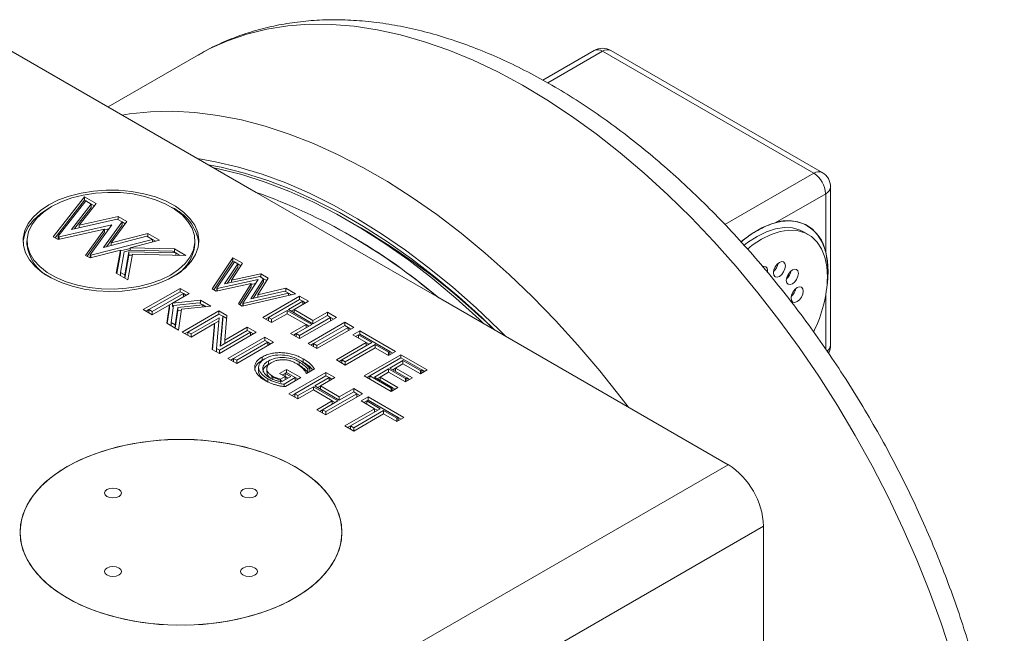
# Model space of a CAD drawing. Header units: inches. Extents: x 0.88 to 7.8, y 1.01 to 10.36.
# Tile 10 of 10: x 5.94 to 7.16, y 6.47 to 7.23. Entities that reach past the tile are written whole.
import ezdxf

# ---------------------------------------------------------------- set-up
doc = ezdxf.new("R2010")
doc.units = ezdxf.units.IN
doc.header["$MEASUREMENT"] = 0

msp = doc.modelspace()

# ---------------------------------------------------------------- linework, layer by layer
at = {"color": 7, "linetype": 'Continuous', "lineweight": 15}
for p, q in [((5.869, 7.2286), (6.2321, 7.019)), ((6.1601, 7.1904), (6.0476, 7.1255)), ((6.6533, 7.1958), (6.5893, 7.1589)), ((6.9269, 7.0428), (6.6637, 7.1948)), ((6.9373, 7.0439), (6.6741, 7.1958)), ((6.2321, 7.019), (6.457, 6.8892)), ((6.9416, 7.0173), (6.8788, 6.9811)), ((6.9416, 6.9448), (6.9416, 7.0173)), ((6.9477, 6.8285), (6.9477, 7.0258)), ((5.9794, 6.9636), (6.0183, 7.0133)), ((5.9816, 6.9623), (6.0183, 7.0092)), ((5.9854, 6.9642), (6.0199, 7.0083)), ((6.0267, 7.0043), (6.002, 6.9729)), ((6.0327, 7.005), (6.0116, 6.9782)), ((6.0183, 7.0133), (6.0327, 7.005)), ((6.0183, 7.0092), (6.0183, 7.0133)), ((6.0183, 7.0092), (6.0199, 7.0083)), ((6.0199, 7.0083), (6.0267, 7.0043)), ((6.0267, 7.0043), (6.0305, 7.0022)), ((6.0267, 7.0003), (6.0267, 7.0043)), ((5.9755, 7.0003), (5.9737, 6.9993)), ((6.0267, 7.0003), (6.0059, 6.9738)), ((6.002, 6.9729), (6.0589, 6.9858)), ((6.0116, 6.9782), (6.0601, 6.9891)), ((6.0651, 6.9821), (6.042, 6.9504)), ((6.0711, 6.9828), (6.0515, 6.956)), ((6.0589, 6.9858), (6.0651, 6.9821)), ((6.0601, 6.9891), (6.0711, 6.9828)), ((6.0601, 6.9851), (6.0601, 6.9891)), ((6.0651, 6.9821), (6.069, 6.9799)), ((6.0651, 6.9781), (6.0651, 6.9821)), ((6.3623, 6.9747), (6.3476, 6.9832)), ((6.0432, 6.9733), (5.9853, 6.9602)), ((6.0524, 6.9785), (5.9865, 6.9636)), ((6.0116, 6.9751), (6.0116, 6.9782)), ((6.0193, 6.9405), (6.0432, 6.9733)), ((6.0214, 6.9393), (6.0432, 6.9692)), ((6.0252, 6.9412), (6.0524, 6.9785)), ((6.0488, 6.9736), (6.0432, 6.9723)), ((6.0432, 6.9692), (6.0432, 6.9733)), ((6.0651, 6.9781), (6.0456, 6.9513)), ((6.0515, 6.956), (6.0972, 6.9677)), ((6.0972, 6.9677), (6.1116, 6.9594)), ((6.0972, 6.9636), (6.0972, 6.9677)), ((6.3476, 6.9662), (6.3446, 6.9679)), ((6.9198, 6.9665), (6.9141, 6.9698)), ((5.9466, 6.9587), (5.9466, 6.9546)), ((5.9853, 6.9602), (5.9794, 6.9636)), ((5.9865, 6.9636), (5.9854, 6.9642)), ((5.9854, 6.9602), (5.9854, 6.9642)), ((5.9865, 6.9605), (5.9865, 6.9636)), ((6.1029, 6.9603), (6.0263, 6.9406)), ((6.042, 6.9504), (6.0961, 6.9643)), ((6.0515, 6.9528), (6.0515, 6.956)), ((6.1116, 6.9594), (6.075, 6.95)), ((6.0961, 6.9643), (6.1029, 6.9603)), ((6.1029, 6.9603), (6.1067, 6.9582)), ((6.1029, 6.9572), (6.1029, 6.9603)), ((6.1558, 6.9546), (6.1558, 6.9587)), ((6.0629, 6.9469), (6.0252, 6.9372)), ((6.0579, 6.9183), (6.0629, 6.9469)), ((6.0586, 6.9179), (6.0629, 6.9428)), ((6.075, 6.9491), (6.0629, 6.946)), ((6.0629, 6.9428), (6.0629, 6.9469)), ((6.0631, 6.9193), (6.0676, 6.9449)), ((6.0676, 6.9449), (6.076, 6.9471)), ((6.0734, 6.945), (6.0684, 6.9163)), ((6.132, 6.9436), (6.0734, 6.945)), ((6.0734, 6.9409), (6.0734, 6.945)), ((6.075, 6.95), (6.1302, 6.9487)), ((6.075, 6.9468), (6.075, 6.95)), ((6.076, 6.9471), (6.128, 6.9458)), ((6.128, 6.9458), (6.132, 6.9436)), ((6.1302, 6.9487), (6.1446, 6.9404)), ((6.1302, 6.9446), (6.1302, 6.9487)), ((6.132, 6.9436), (6.1372, 6.9405)), ((6.132, 6.9407), (6.132, 6.9436)), ((6.0252, 6.9372), (6.0193, 6.9405)), ((6.0263, 6.9406), (6.0252, 6.9412)), ((6.0252, 6.9372), (6.0252, 6.9412)), ((6.0263, 6.9375), (6.0263, 6.9406)), ((6.0734, 6.9409), (6.0684, 6.9122)), ((6.0779, 6.942), (6.0723, 6.91)), ((6.0777, 6.9408), (6.0734, 6.9409)), ((6.1446, 6.9404), (6.0779, 6.942)), ((6.1773, 6.8988), (6.2031, 6.9375)), ((6.1793, 6.8976), (6.2031, 6.9334)), ((6.1831, 6.8995), (6.205, 6.9323)), ((6.2152, 6.9306), (6.2014, 6.9097)), ((6.2031, 6.9375), (6.2152, 6.9306)), ((6.2031, 6.9334), (6.2031, 6.9375)), ((6.2031, 6.9334), (6.205, 6.9323)), ((6.205, 6.9323), (6.2094, 6.9298)), ((6.0723, 6.91), (6.0579, 6.9183)), ((6.0684, 6.9163), (6.0631, 6.9193)), ((6.0631, 6.9152), (6.0631, 6.9193)), ((6.2094, 6.9298), (6.1928, 6.9048)), ((6.2094, 6.9258), (6.1959, 6.9055)), ((6.2094, 6.9298), (6.2132, 6.9276)), ((6.2094, 6.9258), (6.2094, 6.9298)), ((6.893, 6.9126), (6.8975, 6.9203)), ((6.8982, 6.9211), (6.8985, 6.9209)), ((6.0684, 6.9122), (6.0684, 6.9163)), ((6.2344, 6.9102), (6.1835, 6.8993)), ((6.1928, 6.9048), (6.2365, 6.9142)), ((6.2014, 6.9097), (6.2378, 6.9175)), ((6.2014, 6.9066), (6.2014, 6.9097)), ((6.2157, 6.8807), (6.2344, 6.9102)), ((6.2414, 6.9114), (6.2254, 6.8862)), ((6.2414, 6.9073), (6.2285, 6.8869)), ((6.2472, 6.9121), (6.234, 6.8913)), ((6.2365, 6.9142), (6.2414, 6.9114)), ((6.2378, 6.9175), (6.2472, 6.9121)), ((6.2378, 6.9134), (6.2378, 6.9175)), ((6.2414, 6.9114), (6.2453, 6.9091)), ((6.2414, 6.9073), (6.2414, 6.9114)), ((6.8946, 6.9154), (6.8959, 6.9147)), ((6.8946, 6.9154), (6.8959, 6.9147)), ((6.0915, 6.8728), (6.1374, 6.8993)), ((6.0986, 6.8728), (6.1374, 6.8952)), ((6.1374, 6.8993), (6.1485, 6.8928)), ((6.1374, 6.8952), (6.1374, 6.8993)), ((6.1374, 6.8952), (6.1414, 6.8928)), ((6.1822, 6.896), (6.1773, 6.8988)), ((6.226, 6.9053), (6.1822, 6.896)), ((6.1835, 6.8993), (6.1831, 6.8995)), ((6.1831, 6.8961), (6.1831, 6.8995)), ((6.1835, 6.8962), (6.1835, 6.8993)), ((6.2099, 6.88), (6.226, 6.9053)), ((6.2118, 6.8789), (6.226, 6.9012)), ((6.2254, 6.8862), (6.2679, 6.896)), ((6.2314, 6.9055), (6.226, 6.9043)), ((6.226, 6.9012), (6.226, 6.9053)), ((6.234, 6.8913), (6.2691, 6.8994)), ((6.2679, 6.896), (6.2723, 6.8935)), ((6.2691, 6.8994), (6.2812, 6.8925)), ((6.2691, 6.8953), (6.2691, 6.8994)), ((6.1414, 6.8928), (6.1027, 6.8705)), ((6.1485, 6.8928), (6.1278, 6.8809)), ((6.1278, 6.8809), (6.1629, 6.8845)), ((6.129, 6.8781), (6.1613, 6.8814)), ((6.1414, 6.8928), (6.145, 6.8908)), ((6.1414, 6.8888), (6.1414, 6.8928)), ((6.1613, 6.8814), (6.1655, 6.879)), ((6.1629, 6.8845), (6.1758, 6.8771)), ((6.1629, 6.8804), (6.1629, 6.8845)), ((6.2812, 6.8925), (6.2148, 6.8771)), ((6.2723, 6.8935), (6.216, 6.8805)), ((6.234, 6.8882), (6.234, 6.8913)), ((6.2403, 6.8631), (6.2861, 6.8896)), ((6.2474, 6.8631), (6.2861, 6.8855)), ((6.2902, 6.8832), (6.2722, 6.8728)), ((6.2723, 6.8935), (6.2761, 6.8913)), ((6.2723, 6.8904), (6.2723, 6.8935)), ((6.2973, 6.8832), (6.2793, 6.8728)), ((6.2861, 6.8896), (6.2973, 6.8832)), ((6.2861, 6.8855), (6.2861, 6.8896)), ((6.2861, 6.8855), (6.2902, 6.8832)), ((6.2902, 6.8832), (6.2937, 6.8811)), ((6.2902, 6.8791), (6.2902, 6.8832)), ((6.457, 6.8892), (6.8201, 6.6796)), ((6.1027, 6.8664), (6.0915, 6.8728)), ((6.0951, 6.8708), (6.0986, 6.8728)), ((6.1027, 6.8705), (6.0986, 6.8728)), ((6.0986, 6.8687), (6.0986, 6.8728)), ((6.1241, 6.8787), (6.1027, 6.8664)), ((6.1027, 6.8664), (6.1027, 6.8705)), ((6.1209, 6.8558), (6.1241, 6.8787)), ((6.1214, 6.8555), (6.1241, 6.8747)), ((6.1278, 6.8809), (6.1241, 6.8787)), ((6.1241, 6.8747), (6.1241, 6.8787)), ((6.1261, 6.8569), (6.129, 6.8781)), ((6.1278, 6.8768), (6.1278, 6.8809)), ((6.1278, 6.8768), (6.1288, 6.8769)), ((6.1344, 6.8757), (6.1314, 6.8539)), ((6.1344, 6.8717), (6.1314, 6.8498)), ((6.1655, 6.879), (6.1344, 6.8757)), ((6.1344, 6.8717), (6.1344, 6.8757)), ((6.1389, 6.8721), (6.1344, 6.8717)), ((6.1391, 6.8733), (6.1355, 6.8474)), ((6.1758, 6.8771), (6.1391, 6.8733)), ((6.1398, 6.8449), (6.1857, 6.8714)), ((6.1655, 6.879), (6.1698, 6.8765)), ((6.1655, 6.876), (6.1655, 6.879)), ((6.1857, 6.8714), (6.1957, 6.8656)), ((6.1857, 6.8673), (6.1857, 6.8714)), ((6.2148, 6.8771), (6.2099, 6.88)), ((6.216, 6.8805), (6.2157, 6.8807)), ((6.2157, 6.8774), (6.2157, 6.8807)), ((6.216, 6.8774), (6.216, 6.8805)), ((6.2706, 6.8719), (6.2514, 6.8608)), ((6.3013, 6.8542), (6.2706, 6.8719)), ((6.2706, 6.8678), (6.2706, 6.8719)), ((6.2722, 6.8728), (6.3029, 6.8551)), ((6.2793, 6.8728), (6.2758, 6.8708)), ((6.2793, 6.8728), (6.3029, 6.8592)), ((6.2793, 6.8687), (6.2793, 6.8728)), ((6.3029, 6.8592), (6.3208, 6.8696)), ((6.3208, 6.8696), (6.332, 6.8631)), ((6.3208, 6.8655), (6.3208, 6.8696)), ((6.1314, 6.8539), (6.1261, 6.8569)), ((6.1261, 6.8529), (6.1261, 6.8569)), ((6.1469, 6.8449), (6.1857, 6.8673)), ((6.186, 6.8628), (6.151, 6.8426)), ((6.1856, 6.8585), (6.1804, 6.8554)), ((6.1826, 6.8243), (6.186, 6.8628)), ((6.1857, 6.8673), (6.1906, 6.8645)), ((6.1906, 6.8645), (6.1873, 6.8275)), ((6.1906, 6.8604), (6.1877, 6.8277)), ((6.1906, 6.8645), (6.1954, 6.8617)), ((6.1906, 6.8604), (6.1906, 6.8645)), ((6.1957, 6.8656), (6.193, 6.8348)), ((6.2514, 6.8567), (6.2403, 6.8631)), ((6.2438, 6.8611), (6.2474, 6.8631)), ((6.2514, 6.8608), (6.2474, 6.8631)), ((6.2474, 6.8591), (6.2474, 6.8631)), ((6.2706, 6.8678), (6.2514, 6.8567)), ((6.2514, 6.8567), (6.2514, 6.8608)), ((6.2942, 6.8542), (6.2706, 6.8678)), ((6.332, 6.8631), (6.2861, 6.8367)), ((6.3249, 6.8631), (6.2861, 6.8408)), ((6.2967, 6.8306), (6.3425, 6.8571)), ((6.3029, 6.8551), (6.3208, 6.8655)), ((6.3029, 6.8551), (6.3029, 6.8592)), ((6.3208, 6.8655), (6.3249, 6.8631)), ((6.3249, 6.8631), (6.3284, 6.8611)), ((6.3249, 6.8591), (6.3249, 6.8631)), ((6.3425, 6.8571), (6.3537, 6.8506)), ((6.3425, 6.853), (6.3425, 6.8571)), ((6.1355, 6.8474), (6.1209, 6.8558)), ((6.1314, 6.8498), (6.1314, 6.8539)), ((6.151, 6.8385), (6.1398, 6.8449)), ((6.1434, 6.8429), (6.1469, 6.8449)), ((6.151, 6.8426), (6.1469, 6.8449)), ((6.1469, 6.8408), (6.1469, 6.8449)), ((6.1804, 6.8554), (6.151, 6.8385)), ((6.1775, 6.8232), (6.1804, 6.8554)), ((6.1778, 6.823), (6.1804, 6.8514)), ((6.1804, 6.8514), (6.1804, 6.8554)), ((6.2321, 6.8446), (6.1863, 6.8181)), ((6.2251, 6.8446), (6.1863, 6.8222)), ((6.1873, 6.8275), (6.221, 6.8469)), ((6.193, 6.8348), (6.221, 6.851)), ((6.221, 6.851), (6.2321, 6.8446)), ((6.221, 6.8469), (6.221, 6.851)), ((6.221, 6.8469), (6.2251, 6.8446)), ((6.2251, 6.8446), (6.2286, 6.8425)), ((6.2251, 6.8405), (6.2251, 6.8446)), ((6.275, 6.8431), (6.2942, 6.8542)), ((6.282, 6.8431), (6.3013, 6.8542)), ((6.2977, 6.8522), (6.2942, 6.8542)), ((6.2942, 6.8501), (6.2942, 6.8542)), ((6.3037, 6.8306), (6.3425, 6.853)), ((6.3537, 6.8506), (6.3078, 6.8242)), ((6.3466, 6.8506), (6.3078, 6.8282)), ((6.3425, 6.853), (6.3466, 6.8506)), ((6.3466, 6.8506), (6.3501, 6.8486)), ((6.3466, 6.8465), (6.3466, 6.8506)), ((6.3524, 6.8413), (6.3611, 6.8463)), ((6.3611, 6.8463), (6.4057, 6.8206)), ((6.3611, 6.8422), (6.3611, 6.8463)), ((6.151, 6.8385), (6.151, 6.8426)), ((6.193, 6.8307), (6.193, 6.8348)), ((6.1968, 6.812), (6.2427, 6.8385)), ((6.2039, 6.812), (6.2427, 6.8344)), ((6.2427, 6.8385), (6.2538, 6.8321)), ((6.2427, 6.8344), (6.2427, 6.8385)), ((6.2427, 6.8344), (6.2468, 6.8321)), ((6.2861, 6.8367), (6.275, 6.8431)), ((6.2785, 6.8411), (6.282, 6.8431)), ((6.2861, 6.8408), (6.282, 6.8431)), ((6.282, 6.839), (6.282, 6.8431)), ((6.2861, 6.8367), (6.2861, 6.8408)), ((6.3691, 6.8317), (6.3524, 6.8413)), ((6.356, 6.8393), (6.3595, 6.8413)), ((6.3595, 6.8413), (6.3611, 6.8422)), ((6.3762, 6.8317), (6.3595, 6.8413)), ((6.3595, 6.8372), (6.3595, 6.8413)), ((6.3611, 6.8422), (6.3986, 6.8206)), ((6.1863, 6.8181), (6.1775, 6.8232)), ((6.1826, 6.8203), (6.1826, 6.8243)), ((6.1863, 6.8222), (6.1826, 6.8243)), ((6.1863, 6.8181), (6.1863, 6.8222)), ((6.2538, 6.8321), (6.208, 6.8056)), ((6.2468, 6.8321), (6.208, 6.8097)), ((6.2468, 6.8321), (6.2503, 6.83)), ((6.2468, 6.828), (6.2468, 6.8321)), ((6.3078, 6.8242), (6.2967, 6.8306)), ((6.3002, 6.8286), (6.3037, 6.8306)), ((6.3037, 6.8265), (6.3037, 6.8306)), ((6.3078, 6.8282), (6.3037, 6.8306)), ((6.3078, 6.8242), (6.3078, 6.8282)), ((6.332, 6.8102), (6.3691, 6.8317)), ((6.339, 6.8102), (6.3762, 6.8317)), ((6.3803, 6.8293), (6.3431, 6.8079)), ((6.3803, 6.8252), (6.3431, 6.8038)), ((6.3727, 6.8296), (6.3691, 6.8317)), ((6.3691, 6.8276), (6.3691, 6.8317)), ((6.397, 6.8197), (6.3803, 6.8293)), ((6.3803, 6.8252), (6.3803, 6.8293)), ((6.397, 6.8156), (6.3803, 6.8252)), ((6.4057, 6.8206), (6.397, 6.8156)), ((6.3986, 6.8206), (6.397, 6.8197)), ((6.3986, 6.8206), (6.4022, 6.8185)), ((6.3986, 6.8165), (6.3986, 6.8206)), ((6.208, 6.8056), (6.1968, 6.812)), ((6.2004, 6.81), (6.2039, 6.812)), ((6.2039, 6.8079), (6.2039, 6.812)), ((6.208, 6.8097), (6.2039, 6.812)), ((6.208, 6.8056), (6.208, 6.8097)), ((6.2395, 6.8097), (6.2395, 6.8138)), ((6.2395, 6.8097), (6.2417, 6.8106)), ((6.2473, 6.8047), (6.2473, 6.8088)), ((6.2905, 6.8075), (6.2905, 6.8116)), ((6.3431, 6.8038), (6.332, 6.8102)), ((6.3355, 6.8082), (6.339, 6.8102)), ((6.3431, 6.8079), (6.339, 6.8102)), ((6.339, 6.8061), (6.339, 6.8102)), ((6.3431, 6.8038), (6.3431, 6.8079)), ((6.3667, 6.7902), (6.4125, 6.8166)), ((6.3737, 6.7902), (6.4125, 6.8126)), ((6.397, 6.8156), (6.397, 6.8197)), ((6.415, 6.8093), (6.3986, 6.7998)), ((6.4125, 6.8166), (6.4453, 6.7977)), ((6.4125, 6.8126), (6.4125, 6.8166)), ((6.4125, 6.8126), (6.4383, 6.7977)), ((6.4367, 6.7968), (6.415, 6.8093)), ((6.415, 6.8052), (6.415, 6.8093)), ((6.2352, 6.8016), (6.2352, 6.7965)), ((6.2453, 6.7998), (6.2453, 6.7947)), ((6.2497, 6.8057), (6.2473, 6.8047)), ((6.2613, 6.7934), (6.2699, 6.7984)), ((6.2699, 6.7984), (6.2879, 6.7881)), ((6.2699, 6.7944), (6.2699, 6.7984)), ((6.2857, 6.8036), (6.2857, 6.8077)), ((6.3047, 6.7992), (6.2947, 6.7934)), ((6.2988, 6.7999), (6.2966, 6.7986)), ((6.2966, 6.7945), (6.2966, 6.7986)), ((6.2988, 6.7958), (6.2988, 6.7999)), ((6.397, 6.7989), (6.3794, 6.7887)), ((6.4181, 6.7868), (6.397, 6.7989)), ((6.397, 6.7948), (6.397, 6.7989)), ((6.3986, 6.7998), (6.4197, 6.7877)), ((6.4057, 6.7998), (6.4022, 6.7978)), ((6.415, 6.8052), (6.4057, 6.7998)), ((6.4057, 6.7998), (6.4268, 6.7877)), ((6.4057, 6.7958), (6.4057, 6.7998)), ((6.4367, 6.7927), (6.415, 6.8052)), ((6.4453, 6.7977), (6.4367, 6.7927)), ((6.4383, 6.7977), (6.4367, 6.7968)), ((6.4367, 6.7927), (6.4367, 6.7968)), ((6.4383, 6.7977), (6.4418, 6.7956)), ((6.4383, 6.7936), (6.4383, 6.7977)), ((6.2468, 6.7824), (6.2468, 6.7865)), ((6.253, 6.7855), (6.253, 6.7896)), ((6.2681, 6.7895), (6.2613, 6.7934)), ((6.2624, 6.7862), (6.2681, 6.7895)), ((6.2624, 6.7821), (6.2624, 6.7862)), ((6.2637, 6.7829), (6.2751, 6.7895)), ((6.2648, 6.7914), (6.2683, 6.7934)), ((6.2808, 6.7881), (6.2668, 6.78)), ((6.2681, 6.7854), (6.2681, 6.7895)), ((6.2683, 6.7934), (6.2699, 6.7944)), ((6.2751, 6.7895), (6.2683, 6.7934)), ((6.2683, 6.7893), (6.2683, 6.7934)), ((6.2716, 6.7875), (6.2683, 6.7893)), ((6.2879, 6.7881), (6.2688, 6.777)), ((6.2699, 6.7944), (6.2808, 6.7881)), ((6.273, 6.768), (6.3189, 6.7945)), ((6.2801, 6.768), (6.3189, 6.7904)), ((6.2808, 6.7881), (6.2844, 6.786)), ((6.2808, 6.784), (6.2808, 6.7881)), ((6.323, 6.7881), (6.305, 6.7777)), ((6.33, 6.7881), (6.3121, 6.7777)), ((6.3189, 6.7945), (6.33, 6.7881)), ((6.3189, 6.7904), (6.3189, 6.7945)), ((6.3189, 6.7904), (6.323, 6.7881)), ((6.323, 6.7881), (6.3265, 6.786)), ((6.323, 6.784), (6.323, 6.7881)), ((6.4001, 6.7709), (6.3667, 6.7902)), ((6.3702, 6.7881), (6.3737, 6.7902)), ((6.4001, 6.7749), (6.3737, 6.7902)), ((6.3737, 6.7861), (6.3737, 6.7902)), ((6.3794, 6.7887), (6.4017, 6.7759)), ((6.3865, 6.7887), (6.383, 6.7867)), ((6.397, 6.7948), (6.3865, 6.7887)), ((6.3865, 6.7887), (6.4088, 6.7759)), ((6.3865, 6.7847), (6.3865, 6.7887)), ((6.4181, 6.7827), (6.397, 6.7948)), ((6.4268, 6.7877), (6.4181, 6.7827)), ((6.4197, 6.7877), (6.4181, 6.7868)), ((6.4181, 6.7827), (6.4181, 6.7868)), ((6.4197, 6.7877), (6.4232, 6.7856)), ((6.4197, 6.7836), (6.4197, 6.7877)), ((6.2668, 6.7773), (6.2668, 6.78)), ((6.3034, 6.7768), (6.2842, 6.7657)), ((6.3034, 6.7727), (6.2842, 6.7616)), ((6.334, 6.7591), (6.3034, 6.7768)), ((6.3034, 6.7727), (6.3034, 6.7768)), ((6.3269, 6.7591), (6.3034, 6.7727)), ((6.305, 6.7777), (6.3356, 6.76)), ((6.3121, 6.7777), (6.3085, 6.7756)), ((6.3121, 6.7777), (6.3356, 6.7641)), ((6.3121, 6.7736), (6.3121, 6.7777)), ((6.3356, 6.7641), (6.3536, 6.7745)), ((6.3536, 6.7745), (6.3647, 6.768)), ((6.3536, 6.7704), (6.3536, 6.7745)), ((6.4088, 6.7759), (6.4001, 6.7709)), ((6.4017, 6.7759), (6.4001, 6.7749)), ((6.4001, 6.7709), (6.4001, 6.7749)), ((6.4017, 6.7759), (6.4053, 6.7738)), ((6.4017, 6.7718), (6.4017, 6.7759)), ((6.2842, 6.7616), (6.273, 6.768)), ((6.2766, 6.766), (6.2801, 6.768)), ((6.2842, 6.7657), (6.2801, 6.768)), ((6.2801, 6.764), (6.2801, 6.768)), ((6.2842, 6.7616), (6.2842, 6.7657)), ((6.3077, 6.748), (6.3269, 6.7591)), ((6.3148, 6.748), (6.334, 6.7591)), ((6.3647, 6.768), (6.3189, 6.7416)), ((6.3577, 6.768), (6.3189, 6.7457)), ((6.3305, 6.7571), (6.3269, 6.7591)), ((6.3269, 6.755), (6.3269, 6.7591)), ((6.3356, 6.76), (6.3536, 6.7704)), ((6.3356, 6.76), (6.3356, 6.7641)), ((6.3536, 6.7704), (6.3577, 6.768)), ((6.3577, 6.768), (6.3612, 6.766)), ((6.3577, 6.764), (6.3577, 6.768)), ((6.3629, 6.7591), (6.3715, 6.7641)), ((6.3796, 6.7494), (6.3629, 6.7591)), ((6.3664, 6.7571), (6.3699, 6.7591)), ((6.3699, 6.7591), (6.3715, 6.76)), ((6.3867, 6.7494), (6.3699, 6.7591)), ((6.3699, 6.755), (6.3699, 6.7591)), ((6.3715, 6.7641), (6.4161, 6.7383)), ((6.3715, 6.76), (6.3715, 6.7641)), ((6.3715, 6.76), (6.4091, 6.7383)), ((6.3189, 6.7416), (6.3077, 6.748)), ((6.3113, 6.746), (6.3148, 6.748)), ((6.3189, 6.7457), (6.3148, 6.748)), ((6.3148, 6.7439), (6.3148, 6.748)), ((6.3424, 6.728), (6.3796, 6.7494)), ((6.3495, 6.728), (6.3867, 6.7494)), ((6.3907, 6.7471), (6.3536, 6.7256)), ((6.3831, 6.7474), (6.3796, 6.7494)), ((6.3796, 6.7454), (6.3796, 6.7494)), ((6.4075, 6.7374), (6.3907, 6.7471)), ((6.3907, 6.743), (6.3907, 6.7471)), ((6.3189, 6.7416), (6.3189, 6.7457)), ((6.3907, 6.743), (6.3536, 6.7215)), ((6.4075, 6.7333), (6.3907, 6.743)), ((6.4161, 6.7383), (6.4075, 6.7333)), ((6.4091, 6.7383), (6.4075, 6.7374)), ((6.4075, 6.7333), (6.4075, 6.7374)), ((6.4091, 6.7383), (6.4126, 6.7363)), ((6.4091, 6.7343), (6.4091, 6.7383)), ((6.3536, 6.7215), (6.3424, 6.728)), ((6.346, 6.7259), (6.3495, 6.728)), ((6.3536, 6.7256), (6.3495, 6.728)), ((6.3495, 6.7239), (6.3495, 6.728)), ((6.3536, 6.7215), (6.3536, 6.7256)), ((5.9925, 6.2019), (6.8201, 6.6796)), ((6.8643, 6.603), (6.0367, 6.1253)), ((6.8643, 6.603), (6.8643, 6.1837))]:
    msp.add_line(p, q, dxfattribs=at)
at = {"color": 8, "linetype": 'Continuous', "lineweight": 15}
for p, q in [((6.6637, 7.1948), (6.5954, 7.1554)), ((6.8161, 6.9789), (6.9269, 7.0428)), ((6.9416, 6.8237), (6.9416, 6.8903))]:
    msp.add_line(p, q, dxfattribs=at)
at = {"color": 8, "linetype": 'Continuous', "lineweight": 15, "flags": 128}
for points in [[(7.0982, 6.4424), (7.0853, 6.482), (7.0709, 6.5216), (7.055, 6.5612), (7.0378, 6.6005), (7.0193, 6.6394), (6.9995, 6.678), (6.9784, 6.7159), (6.9562, 6.7533), (6.9329, 6.7898), (6.9086, 6.8255), (6.8833, 6.8602), (6.8572, 6.8939), (6.8302, 6.9264), (6.8024, 6.9576), (6.774, 6.9875), (6.7451, 7.016), (6.7156, 7.0429), (6.6857, 7.0683), (6.6555, 7.0921), (6.625, 7.1141), (6.5944, 7.1343), (6.5637, 7.1527), (6.533, 7.1691), (6.5024, 7.1837), (6.472, 7.1963), (6.4419, 7.2068), (6.4121, 7.2153), (6.3828, 7.2217), (6.354, 7.2261), (6.3258, 7.2283), (6.2983, 7.2285), (6.2715, 7.2265), (6.2456, 7.2224), (6.2206, 7.2163), (6.1966, 7.208), (6.1736, 7.1977), (6.1601, 7.1904)], [(6.0653, 7.1153), (6.0741, 7.1168), (6.1006, 7.1195), (6.1279, 7.1201), (6.1559, 7.1186), (6.1845, 7.115), (6.2137, 7.1093), (6.2433, 7.1015), (6.2734, 7.0917), (6.3037, 7.0798), (6.3343, 7.0659), (6.365, 7.0501), (6.3958, 7.0324), (6.4265, 7.0127), (6.457, 6.9913), (6.4874, 6.9682), (6.5174, 6.9433), (6.5471, 6.9168), (6.5763, 6.8888), (6.6049, 6.8594), (6.6329, 6.8285), (6.6602, 6.7964), (6.6867, 6.7631), (6.6955, 6.7515)], [(6.5427, 6.8397), (6.5344, 6.848), (6.506, 6.8751), (6.477, 6.9007), (6.4477, 6.9246), (6.4181, 6.9469), (6.3883, 6.9674), (6.3584, 6.9861), (6.3285, 7.0029), (6.2986, 7.0178), (6.2689, 7.0307), (6.2394, 7.0416), (6.2103, 7.0504), (6.1816, 7.0572), (6.1592, 7.0611)]]:
    msp.add_lwpolyline(points, dxfattribs=at)
at = {"color": 7, "linetype": 'Continuous', "lineweight": 15, "flags": 128}
for points in [[(6.1724, 7.0535), (6.1887, 7.0503), (6.2175, 7.0431), (6.2467, 7.0338), (6.2763, 7.0224), (6.306, 7.009), (6.3359, 6.9937), (6.3659, 6.9764), (6.3958, 6.9572), (6.4256, 6.9362), (6.4551, 6.9135), (6.4844, 6.889), (6.5132, 6.863), (6.5295, 6.8473)], [(6.5159, 6.8552), (6.5098, 6.861), (6.4809, 6.8871), (6.4517, 6.9115), (6.4222, 6.9343), (6.3924, 6.9552), (6.3625, 6.9744), (6.3325, 6.9917), (6.3026, 7.0071), (6.2728, 7.0204), (6.2433, 7.0318), (6.2141, 7.0411), (6.1853, 7.0483), (6.1791, 7.0496)], [(5.9737, 7.0034), (5.9633, 6.9964), (5.9547, 6.9886), (5.9482, 6.9802), (5.9438, 6.9713), (5.9418, 6.9621), (5.9421, 6.9529), (5.9447, 6.9438), (5.9496, 6.935), (5.9566, 6.9267), (5.9657, 6.9191), (5.9766, 6.9123), (5.9891, 6.9066), (6.0029, 6.9019), (6.0177, 6.8984), (6.0333, 6.8963), (6.0492, 6.8954), (6.0652, 6.8959), (6.0809, 6.8978), (6.0959, 6.9009), (6.11, 6.9053), (6.1228, 6.9108), (6.1341, 6.9173), (6.1437, 6.9247), (6.1513, 6.9329), (6.1567, 6.9416), (6.1599, 6.9506), (6.1608, 6.9598), (6.1593, 6.969), (6.1555, 6.978), (6.1496, 6.9866), (6.1415, 6.9945), (6.1315, 7.0018), (6.1198, 7.008), (6.1066, 7.0133), (6.0922, 7.0173), (6.077, 7.0202), (6.0612, 7.0217), (6.0452, 7.0219), (6.0293, 7.0207), (6.0139, 7.0182), (5.9993, 7.0144), (5.9858, 7.0095), (5.9737, 7.0034)], [(5.9773, 7.0014), (5.9671, 6.9945), (5.9587, 6.9869), (5.9525, 6.9786), (5.9484, 6.9699), (5.9467, 6.9609), (5.9473, 6.9519), (5.9502, 6.9431), (5.9553, 6.9345), (5.9627, 6.9266), (5.9719, 6.9193), (5.983, 6.9129), (5.9956, 6.9076), (6.0094, 6.9033), (6.0241, 6.9004), (6.0395, 6.8987), (6.0551, 6.8984), (6.0706, 6.8994), (6.0857, 6.9017), (6.1001, 6.9053), (6.1133, 6.9101), (6.1252, 6.916), (6.1354, 6.9228), (6.1437, 6.9305), (6.1499, 6.9387), (6.154, 6.9475), (6.1557, 6.9564), (6.1551, 6.9654), (6.1522, 6.9743), (6.1471, 6.9828), (6.1398, 6.9908), (6.1305, 6.9981), (6.1194, 7.0044), (6.1068, 7.0098), (6.093, 7.014), (6.0783, 7.017), (6.0629, 7.0187), (6.0473, 7.019), (6.0318, 7.018), (6.0167, 7.0157), (6.0023, 7.0121), (5.9891, 7.0073), (5.9773, 7.0014)], [(5.9737, 6.9993), (5.9633, 6.9923), (5.9547, 6.9845), (5.9482, 6.9761), (5.9438, 6.9672), (5.9418, 6.9581), (5.9417, 6.9566)], [(6.8359, 6.9571), (6.8381, 6.9589), (6.8501, 6.9677), (6.8621, 6.9747), (6.8741, 6.9797), (6.8857, 6.9826), (6.8968, 6.9835), (6.9071, 6.9822), (6.9164, 6.9788), (6.9247, 6.9734), (6.9316, 6.966), (6.9372, 6.9568), (6.9412, 6.946), (6.9437, 6.9338), (6.9445, 6.9204)], [(6.8401, 6.953), (6.8444, 6.9564), (6.8561, 6.9641), (6.8678, 6.9698), (6.8792, 6.9736), (6.8902, 6.9752), (6.9004, 6.9746), (6.9098, 6.9719), (6.9141, 6.9698)], [(6.8442, 6.9484), (6.8501, 6.9531), (6.8618, 6.9608), (6.8735, 6.9665), (6.8849, 6.9703), (6.8959, 6.9719), (6.9061, 6.9713), (6.9155, 6.9686), (6.9238, 6.9639), (6.9308, 6.9571), (6.9364, 6.9485), (6.9405, 6.9382), (6.943, 6.9264), (6.9438, 6.9134)], [(6.8764, 6.9187), (6.8769, 6.9157), (6.8786, 6.9138), (6.881, 6.9133), (6.8839, 6.9143), (6.8868, 6.9166), (6.8892, 6.9199), (6.8909, 6.9237), (6.8914, 6.9274), (6.8909, 6.9304), (6.8892, 6.9323), (6.8868, 6.9327), (6.8839, 6.9317), (6.881, 6.9294), (6.8786, 6.9261), (6.8769, 6.9223), (6.8764, 6.9187)], [(6.8692, 6.9195), (6.8693, 6.9215), (6.8688, 6.9245), (6.8671, 6.9263), (6.8647, 6.9268), (6.8632, 6.9265)], [(6.8925, 6.9093), (6.8931, 6.9063), (6.8947, 6.9044), (6.8972, 6.904), (6.9001, 6.905), (6.903, 6.9073), (6.9054, 6.9106), (6.907, 6.9144), (6.9076, 6.918), (6.907, 6.921), (6.9054, 6.9229), (6.903, 6.9234), (6.9001, 6.9224), (6.8972, 6.9201), (6.8947, 6.9168), (6.8931, 6.913), (6.8925, 6.9093)], [(6.9445, 6.9204), (6.9437, 6.906), (6.9434, 6.9043)], [(6.8985, 6.8872), (6.899, 6.8842), (6.9007, 6.8823), (6.9031, 6.8819), (6.906, 6.8829), (6.9089, 6.8852), (6.9113, 6.8885), (6.913, 6.8923), (6.9135, 6.8959), (6.913, 6.8989), (6.9113, 6.9008), (6.9089, 6.9013), (6.906, 6.9003), (6.9031, 6.898), (6.9007, 6.8947), (6.899, 6.8909), (6.8985, 6.8872)], [(5.9966, 6.5135), (6.0128, 6.5051), (6.0304, 6.4978), (6.0493, 6.4916), (6.0693, 6.4867), (6.09, 6.483), (6.1114, 6.4806), (6.133, 6.4796), (6.1547, 6.48), (6.1762, 6.4816), (6.1973, 6.4847), (6.2177, 6.489), (6.2372, 6.4946), (6.2555, 6.5013), (6.2724, 6.5092), (6.2877, 6.518), (6.3014, 6.5278), (6.3131, 6.5384), (6.3227, 6.5496), (6.3302, 6.5614), (6.3354, 6.5735), (6.3384, 6.586), (6.339, 6.5985), (6.3372, 6.611), (6.3331, 6.6233), (6.3267, 6.6353), (6.3181, 6.6468), (6.3075, 6.6577), (6.2948, 6.6679), (6.2803, 6.6772), (6.2641, 6.6856), (6.2465, 6.6929), (6.2276, 6.6991), (6.2076, 6.7041), (6.1869, 6.7077), (6.1655, 6.7101), (6.1439, 6.7111), (6.1222, 6.7108), (6.1006, 6.7091), (6.0796, 6.7061), (6.0592, 6.7017), (6.0397, 6.6962), (6.0214, 6.6894), (6.0045, 6.6816), (5.9891, 6.6727), (5.9755, 6.6629), (5.9638, 6.6524), (5.9542, 6.6411), (5.9467, 6.6294), (5.9415, 6.6172), (5.9385, 6.6048), (5.9379, 6.5922), (5.9397, 6.5797), (5.9438, 6.5674), (5.9502, 6.5554), (5.9587, 6.5439), (5.9694, 6.533), (5.9821, 6.5228), (5.9966, 6.5135)], [(6.2803, 6.5135), (6.2641, 6.5051), (6.2465, 6.4978), (6.2276, 6.4916), (6.2076, 6.4867), (6.1869, 6.483), (6.1655, 6.4806), (6.1439, 6.4796), (6.1222, 6.48), (6.1006, 6.4816), (6.0796, 6.4847), (6.0592, 6.489), (6.0397, 6.4946), (6.0214, 6.5013), (6.0045, 6.5092), (5.9891, 6.518), (5.9755, 6.5278), (5.9638, 6.5384), (5.9542, 6.5496), (5.9467, 6.5614), (5.9415, 6.5735), (5.9385, 6.586), (5.9379, 6.5985), (5.9397, 6.611), (5.9438, 6.6233), (5.9502, 6.6353), (5.9587, 6.6468), (5.9694, 6.6577), (5.9821, 6.6679), (5.9966, 6.6772), (6.0128, 6.6856), (6.0304, 6.6929), (6.0493, 6.6991), (6.0693, 6.7041), (6.09, 6.7077), (6.1114, 6.7101), (6.133, 6.7111), (6.1547, 6.7108), (6.1762, 6.7091), (6.1973, 6.7061), (6.2177, 6.7017), (6.2372, 6.6962), (6.2555, 6.6894), (6.2724, 6.6816), (6.2877, 6.6727), (6.3014, 6.6629), (6.3131, 6.6524), (6.3227, 6.6411), (6.3302, 6.6294), (6.3354, 6.6172), (6.3384, 6.6048), (6.339, 6.5922), (6.3372, 6.5797), (6.3331, 6.5674), (6.3267, 6.5554), (6.3181, 6.5439), (6.3075, 6.533), (6.2948, 6.5228), (6.2803, 6.5135)], [(6.0461, 6.6399), (6.0496, 6.6386), (6.0537, 6.6381), (6.0578, 6.6386), (6.0613, 6.6399), (6.0636, 6.6419), (6.0644, 6.6443), (6.0636, 6.6466), (6.0613, 6.6487), (6.0578, 6.65), (6.0537, 6.6505), (6.0496, 6.65), (6.0461, 6.6487), (6.0438, 6.6466), (6.043, 6.6443), (6.0438, 6.6419), (6.0461, 6.6399)], [(6.2156, 6.6399), (6.2191, 6.6386), (6.2232, 6.6381), (6.2273, 6.6386), (6.2308, 6.6399), (6.2331, 6.6419), (6.2339, 6.6443), (6.2331, 6.6466), (6.2308, 6.6487), (6.2273, 6.65), (6.2232, 6.6505), (6.2191, 6.65), (6.2156, 6.6487), (6.2133, 6.6466), (6.2125, 6.6443), (6.2133, 6.6419), (6.2156, 6.6399)], [(6.0461, 6.5421), (6.0496, 6.5407), (6.0537, 6.5403), (6.0578, 6.5407), (6.0613, 6.5421), (6.0636, 6.5441), (6.0644, 6.5464), (6.0636, 6.5488), (6.0613, 6.5508), (6.0578, 6.5522), (6.0537, 6.5526), (6.0496, 6.5522), (6.0461, 6.5508), (6.0438, 6.5488), (6.043, 6.5464), (6.0438, 6.5441), (6.0461, 6.5421)], [(6.2156, 6.5421), (6.2191, 6.5407), (6.2232, 6.5403), (6.2273, 6.5407), (6.2308, 6.5421), (6.2331, 6.5441), (6.2339, 6.5464), (6.2331, 6.5488), (6.2308, 6.5508), (6.2273, 6.5522), (6.2232, 6.5526), (6.2191, 6.5522), (6.2156, 6.5508), (6.2133, 6.5488), (6.2125, 6.5464), (6.2133, 6.5441), (6.2156, 6.5421)]]:
    msp.add_lwpolyline(points, dxfattribs=at)
at = {"color": 7, "linetype": 'Continuous', "lineweight": 15}
for centre, radius, start, end in [((6.6637, 7.1778), 0.0208, 60.0027, 119.9973), ((6.9096, 7.0159), 0.032, 2.6055, 57.3945), ((6.9269, 7.0258), 0.0208, 0, 60.0027), ((5.9982, 6.354), 0.7049, 49.3909, 70.6144), ((6.1028, 6.9467), 0.0588, 9.6953, 65.7983), ((6.8945, 6.9358), 0.0479, 10.8299, 109.1594), ((5.9266, 6.2319), 0.8612, 45.6785, 59.6052), ((5.9392, 6.2647), 0.8117, 50.1275, 59.7964), ((5.9991, 6.9601), 0.0528, 186.0283, 243.4532), ((6.1049, 6.959), 0.0511, 295.4909, 355.0275), ((6.8656, 6.9336), 0.0171, 309.5931, 350.4119), ((6.8818, 6.9243), 0.0171, 309.5932, 350.4124), ((6.7817, 6.9183), 0.1622, 333.3639, 358.2777), ((6.8877, 6.9022), 0.0171, 310.0156, 350.3958), ((6.9269, 6.8285), 0.0208, 332.1779, 0), ((6.7683, 6.5987), 0.0961, 2.6056, 57.3944)]:
    msp.add_arc(centre, radius, start, end, dxfattribs=at)
at = {"color": 8, "linetype": 'Continuous', "lineweight": 15}
for centre, radius, start, end in [((6.6576, 7.1863), 0.0105, 54.3825, 114.3068), ((6.6698, 7.1863), 0.0105, 65.6932, 125.6172), ((6.933, 7.0343), 0.0105, 65.6932, 125.6172), ((6.9373, 7.0269), 0.0105, 294.3747, 354.3054), ((6.938, 6.8293), 0.0097, 304.522, 355.4314)]:
    msp.add_arc(centre, radius, start, end, dxfattribs=at)
at = {"color": 7, "linetype": 'Continuous', "lineweight": 15}
for points, knots in [([(7.1641, 6.1753), (7.1641, 6.1815), (7.164, 6.1993), (7.1626, 6.2292), (7.1594, 6.2653), (7.1548, 6.3019), (7.1486, 6.3389), (7.141, 6.3762), (7.1319, 6.4138), (7.1214, 6.4515), (7.1095, 6.4893), (7.0963, 6.527), (7.0817, 6.5646), (7.0659, 6.602), (7.0488, 6.6391), (7.0306, 6.6758), (7.0112, 6.712), (6.9907, 6.7477), (6.9692, 6.7827), (6.9466, 6.8169), (6.9232, 6.8504), (6.8988, 6.8829), (6.8736, 6.9144), (6.8477, 6.9449), (6.821, 6.9742), (6.7937, 7.0023), (6.7658, 7.0291), (6.7373, 7.0546), (6.7084, 7.0786), (6.6791, 7.1012), (6.6494, 7.1221), (6.6195, 7.1415), (6.5893, 7.1592), (6.559, 7.1752), (6.5287, 7.1893), (6.4983, 7.2016), (6.4681, 7.2121), (6.438, 7.2205), (6.4083, 7.227), (6.3789, 7.2315), (6.3499, 7.2339), (6.3216, 7.2344), (6.2939, 7.2328), (6.267, 7.2292), (6.241, 7.2236), (6.2159, 7.2162), (6.1918, 7.2067), (6.173, 7.198), (6.1627, 7.1917), (6.1597, 7.1899)], [0, 0, 0, 0, 0.011694, 0.0337, 0.055691, 0.077669, 0.099629, 0.121569, 0.14349, 0.165392, 0.187276, 0.209143, 0.230997, 0.252838, 0.27467, 0.296495, 0.318316, 0.340135, 0.361955, 0.383777, 0.405605, 0.42744, 0.449286, 0.471146, 0.493021, 0.514914, 0.536828, 0.558764, 0.580724, 0.602708, 0.624718, 0.646751, 0.668804, 0.690873, 0.712948, 0.735013, 0.757052, 0.779044, 0.800962, 0.822778, 0.844464, 0.865994, 0.887347, 0.908513, 0.929492, 0.950298, 0.970956, 0.991502, 1, 1, 1, 1]), ([(6.8363, 6.9571), (6.8392, 6.9595), (6.8459, 6.9651), (6.8565, 6.9716), (6.8679, 6.9775), (6.8752, 6.9799), (6.8788, 6.9811)], [0, 0, 0, 0, 0.209732, 0.490167, 0.743424, 1, 1, 1, 1]), ([(6.9416, 6.9448), (6.9423, 6.9408), (6.9438, 6.9328), (6.9441, 6.9225), (6.9438, 6.9163), (6.9438, 6.9149)], [0, 0, 0, 0, 0.4304004, 0.86916, 1, 1, 1, 1]), ([(6.2433, 6.7845), (6.2414, 6.7856), (6.2388, 6.7873), (6.2358, 6.7898), (6.234, 6.7917), (6.2326, 6.7936), (6.2315, 6.7956), (6.2307, 6.7976), (6.2303, 6.7996), (6.2302, 6.8016), (6.2304, 6.8036), (6.2311, 6.8055), (6.232, 6.8073), (6.2334, 6.809), (6.2357, 6.8113), (6.2379, 6.8128), (6.2395, 6.8138)], [0, 0, 0, 0, 0.141869, 0.208978, 0.274048, 0.337548, 0.400137, 0.462511, 0.525043, 0.586611, 0.64613, 0.704289, 0.761832, 0.819392, 0.877835, 1, 1, 1, 1]), ([(6.2303, 6.797), (6.2307, 6.7993), (6.2314, 6.8041), (6.2368, 6.8078), (6.2395, 6.8097)], [0, 0, 0, 0, 0.488927, 1, 1, 1, 1]), ([(6.2395, 6.8138), (6.2412, 6.8147), (6.2439, 6.816), (6.2478, 6.8174), (6.2509, 6.8182), (6.254, 6.8188), (6.2573, 6.8191), (6.2607, 6.8193), (6.2642, 6.8192), (6.2677, 6.819), (6.2711, 6.8185), (6.2745, 6.8179), (6.2779, 6.817), (6.2811, 6.816), (6.2855, 6.8143), (6.2885, 6.8127), (6.2905, 6.8116)], [0, 0, 0, 0, 0.123719, 0.182461, 0.240216, 0.297686, 0.355518, 0.414663, 0.475479, 0.537402, 0.599228, 0.661501, 0.724795, 0.789821, 0.857182, 1, 1, 1, 1]), ([(6.2822, 6.8057), (6.2809, 6.8064), (6.279, 6.8074), (6.2762, 6.8085), (6.2741, 6.8092), (6.2721, 6.8097), (6.27, 6.8101), (6.2679, 6.8103), (6.2658, 6.8104), (6.2637, 6.8103), (6.2617, 6.8102), (6.2597, 6.8099), (6.2578, 6.8095), (6.2559, 6.809), (6.2536, 6.8081), (6.2519, 6.8073), (6.2509, 6.8067)], [0, 0, 0, 0, 0.150264, 0.219579, 0.285989, 0.349388, 0.410849, 0.471078, 0.530908, 0.589788, 0.647234, 0.704064, 0.760866, 0.818282, 0.876686, 1, 1, 1, 1]), ([(6.2905, 6.8116), (6.2921, 6.8107), (6.2944, 6.8092), (6.2972, 6.8072), (6.299, 6.8056), (6.3007, 6.8041), (6.3027, 6.802), (6.304, 6.8003), (6.3047, 6.7992)], [0, 0, 0, 0, 0.264961, 0.392642, 0.518121, 0.640856, 0.762027, 1, 1, 1, 1]), ([(6.2468, 6.7824), (6.2438, 6.7845), (6.2379, 6.7886), (6.2344, 6.7942), (6.2353, 6.7969), (6.2353, 6.797)], [0, 0, 0, 0, 0.50093, 0.981188, 1, 1, 1, 1]), ([(6.2473, 6.8047), (6.2447, 6.8029), (6.2405, 6.8), (6.2409, 6.7964), (6.241, 6.7951)], [0, 0, 0, 0, 0.6342779, 1, 1, 1, 1]), ([(6.2509, 6.8067), (6.2499, 6.8062), (6.2486, 6.8053), (6.2472, 6.8039), (6.2464, 6.8029), (6.2458, 6.8018), (6.2454, 6.8007), (6.2452, 6.7996), (6.2453, 6.7985), (6.2455, 6.7973), (6.246, 6.7961), (6.2466, 6.795), (6.2475, 6.7939), (6.2486, 6.7928), (6.2503, 6.7913), (6.2519, 6.7903), (6.253, 6.7896)], [0, 0, 0, 0, 0.124572, 0.183682, 0.241258, 0.298683, 0.356524, 0.415163, 0.475316, 0.536501, 0.597532, 0.659708, 0.723123, 0.788223, 0.855593, 1, 1, 1, 1]), ([(6.2947, 6.7934), (6.294, 6.7946), (6.2928, 6.7964), (6.291, 6.7987), (6.2895, 6.8002), (6.2878, 6.8017), (6.2855, 6.8036), (6.2836, 6.8049), (6.2822, 6.8057)], [0, 0, 0, 0, 0.267069, 0.395285, 0.520111, 0.643021, 0.763388, 1, 1, 1, 1]), ([(6.2905, 6.8075), (6.2938, 6.8055), (6.2986, 6.8026), (6.3015, 6.7989), (6.3023, 6.7978)], [0, 0, 0, 0, 0.702731, 1, 1, 1, 1]), ([(6.2688, 6.777), (6.2678, 6.777), (6.2664, 6.7771), (6.2644, 6.7773), (6.2628, 6.7775), (6.2612, 6.7778), (6.2595, 6.7782), (6.2578, 6.7787), (6.2554, 6.7793), (6.2525, 6.7803), (6.2481, 6.782), (6.2451, 6.7834), (6.2433, 6.7845)], [0, 0, 0, 0, 0.098083, 0.150734, 0.20644, 0.264926, 0.326414, 0.391868, 0.460199, 0.59882, 0.73459, 1, 1, 1, 1]), ([(6.2458, 6.7952), (6.2457, 6.7944), (6.2453, 6.7921), (6.2477, 6.7892), (6.2502, 6.7875), (6.2511, 6.7869)], [0, 0, 0, 0, 0.26286, 0.726155, 1, 1, 1, 1]), ([(6.2668, 6.78), (6.2651, 6.7801), (6.2618, 6.7807), (6.2544, 6.7828), (6.2496, 6.7849), (6.2468, 6.7865)], [0.0898823, 0.0898823, 0.0898823, 0.0898823, 0.3174255, 0.5449687, 1.0000551, 1.0000551, 1.0000551, 1.0000551]), ([(6.2495, 6.7876), (6.2515, 6.7864), (6.255, 6.7849), (6.2604, 6.7835), (6.2625, 6.7831), (6.2637, 6.7829)], [0.00273, 0.00273, 0.00273, 0.00273, 0.644792, 0.965823, 1.286854, 1.286854, 1.286854, 1.286854]), ([(6.2649, 6.7836), (6.2604, 6.7855), (6.2557, 6.7875), (6.2511, 6.789), (6.2509, 6.7891)], [0, 0, 0, 0, 0.949066, 1, 1, 1, 1]), ([(6.253, 6.7896), (6.2543, 6.7889), (6.2572, 6.7875), (6.2606, 6.7866), (6.2624, 6.7862)], [0, 0, 0, 0, 0.487191, 1, 1, 1, 1]), ([(5.8886, 5.148), (5.8913, 5.1495), (5.9013, 5.155), (5.9176, 5.1663), (5.9372, 5.1819), (5.9556, 5.1993), (5.9728, 5.2183), (5.9887, 5.239), (6.0034, 5.2612), (6.0167, 5.285), (6.0286, 5.3103), (6.0391, 5.337), (6.0482, 5.365), (6.0558, 5.3944), (6.0619, 5.4249), (6.0664, 5.4565), (6.0695, 5.4892), (6.0709, 5.5227), (6.0709, 5.5571), (6.0694, 5.5923), (6.0663, 5.628), (6.0617, 5.6643), (6.0557, 5.7011), (6.0481, 5.7382), (6.0392, 5.7757), (6.0288, 5.8132), (6.0171, 5.8509), (6.004, 5.8886), (5.9897, 5.9262), (5.974, 5.9636), (5.9571, 6.0007), (5.939, 6.0375), (5.9198, 6.0738), (5.8995, 6.1096), (5.8782, 6.1447), (5.8558, 6.1791), (5.8325, 6.2127), (5.8084, 6.2454), (5.7834, 6.2771), (5.7576, 6.3078), (5.7312, 6.3374), (5.7041, 6.3657), (5.6764, 6.3928), (5.6482, 6.4185), (5.6196, 6.4429), (5.5906, 6.4657), (5.5613, 6.487), (5.5317, 6.5067), (5.5019, 6.5248), (5.4721, 6.5411), (5.4422, 6.5557), (5.4123, 6.5685), (5.3826, 6.5794), (5.353, 6.5885), (5.3237, 6.5955), (5.2948, 6.6007), (5.2664, 6.6038), (5.2385, 6.605), (5.2113, 6.6042), (5.1848, 6.6014), (5.1591, 6.5967), (5.1342, 6.59), (5.1104, 6.5814), (5.0895, 6.5722), (5.0772, 6.565), (5.072, 6.562)], [0, 0, 0, 0, 0.005783, 0.021268, 0.036756, 0.052273, 0.067845, 0.083492, 0.099229, 0.115061, 0.130989, 0.147007, 0.163102, 0.179263, 0.195475, 0.211724, 0.227998, 0.244286, 0.260582, 0.276877, 0.293166, 0.309448, 0.325722, 0.341985, 0.358238, 0.374482, 0.390717, 0.406944, 0.423164, 0.439378, 0.455587, 0.471792, 0.487995, 0.504197, 0.520399, 0.536602, 0.552808, 0.569017, 0.585231, 0.601451, 0.617678, 0.633914, 0.65016, 0.666416, 0.682684, 0.698964, 0.715256, 0.731561, 0.747876, 0.7642, 0.780531, 0.79686, 0.813182, 0.829486, 0.84576, 0.86199, 0.878162, 0.89426, 0.91027, 0.926183, 0.941993, 0.957705, 0.973327, 0.988879, 1, 1, 1, 1])]:
    msp.add_open_spline(points, degree=3, knots=knots, dxfattribs=at)
for points in [[(6.2468, 6.7865), (6.2438, 6.7883), (6.2384, 6.7922), (6.2346, 6.7991), (6.2356, 6.8061), (6.2402, 6.8101), (6.243, 6.8117)], [(6.2473, 6.8088), (6.2449, 6.8074), (6.2408, 6.804), (6.2396, 6.7975), (6.2431, 6.7919), (6.2472, 6.7889), (6.2495, 6.7876)], [(6.243, 6.8117), (6.2459, 6.8134), (6.2528, 6.8161), (6.265, 6.8167), (6.277, 6.8145), (6.2839, 6.8113), (6.2869, 6.8096)], [(6.2857, 6.8077), (6.2833, 6.8091), (6.2782, 6.8116), (6.2673, 6.8137), (6.2559, 6.8127), (6.2499, 6.8103), (6.2473, 6.8088)], [(6.2869, 6.8096), (6.2918, 6.8068), (6.296, 6.8035), (6.2988, 6.7999)], [(6.2966, 6.7986), (6.2939, 6.8019), (6.2902, 6.8051), (6.2857, 6.8077)], [(6.2966, 6.7945), (6.2939, 6.7978), (6.2902, 6.801), (6.2857, 6.8036)]]:
    msp.add_open_spline(points, degree=3, dxfattribs=at)

doc.saveas('drawing.dxf')
